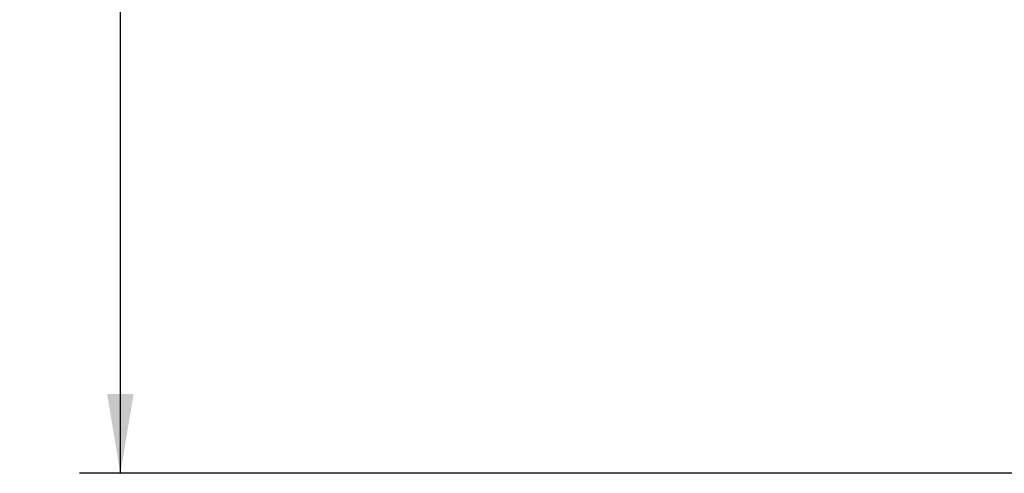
# Model space of a CAD drawing. Header units: millimetres. Extents: x 0 to 1189, y 0 to 841.
# Tile 42 of 112: x 343 to 386, y 605 to 625. Entities that reach past the tile are written whole.
import ezdxf
from ezdxf.enums import TextEntityAlignment as Align

# ---------------------------------------------------------------- set-up
doc = ezdxf.new("R2010")
doc.units = ezdxf.units.MM
doc.header["$LTSCALE"] = 65.395
doc.layers.get('0').update_dxf_attribs({"linetype": 'CONTINUOUS'})
doc.styles.get("Standard").update_dxf_attribs({"font": 'txt', "width": 0.6})
doc.dimstyles.new('DIMSTYLE_1', dxfattribs={"dimtxt": 3.5, "dimasz": 3.5, "dimexe": 1.8, "dimexo": 0, "dimgap": 0.875, "dimtad": 1, "dimdec": 0, "dimlfac": 25, "dimdsep": 46, "dimtxsty": 'Standard', "dimblk": '_FILLED', "dimblk1": '_FILLED', "dimblk2": '_FILLED', "dimcen": 0.09, "dimadec": 0, "dimazin": 0, "dimtp": 2, "dimtm": 2, "dimtfac": 1, "dimtdec": 0, "dimtofl": 0, "dimtmove": 0, "dimatfit": 3, "dimldrblk": '_FILLED', "dimfxl": 1, "dimtolj": 1, "dimarcsym": 0})

# ---------------------------------------------------------------- blocks, each defined once
blk = doc.blocks.new('_FILLED')
at = {"color": 0, "linetype": 'ByBlock'}
blk.add_solid([(0, 0), (-1, 0.167), (-1, -0.167)], dxfattribs=at)
blk = doc.blocks.new('*D1')
at = {"color": 2, "linetype": 'Continuous'}
for p, q in [((357.238, 723.539), (345.438, 723.539)), ((347.238, 723.539), (347.238, 664.16)), ((347.238, 604.78), (347.238, 664.16)), ((705.412, 604.78), (345.438, 604.78))]:
    blk.add_line(p, q, dxfattribs=at)
at = {"color": 2, "linetype": 'Continuous', "xscale": 3.5, "yscale": 3.5, "zscale": 3.5}
for p, rotation in [((347.238, 723.539), 90), ((347.238, 604.78), 270)]:
    blk.add_blockref('_FILLED', p, dxfattribs=dict(at, rotation=rotation))
at = {"color": 2, "linetype": 'Continuous', "width": 0.690476}
blk.add_text('2969', height=3.5, rotation=90, dxfattribs=at).set_placement((346.363, 664.16), align=Align.CENTER)

msp = doc.modelspace()

# ---------------------------------------------------------------- dimensions: what is measured, and where the dimension line sits
at = {"color": 2, "linetype": 'Continuous'}
dim = msp.add_linear_dim(base=(347.23822, 723.53917), p1=(705.41165, 604.78), p2=(357.23822, 723.53917), angle=90, dimstyle='DIMSTYLE_1', dxfattribs=at)
dim.commit()
dim.dimension.update_dxf_attribs({"geometry": '*D1', "text_midpoint": (347.23822, 663.82625), "dimtype": 160})

doc.saveas('drawing.dxf')
